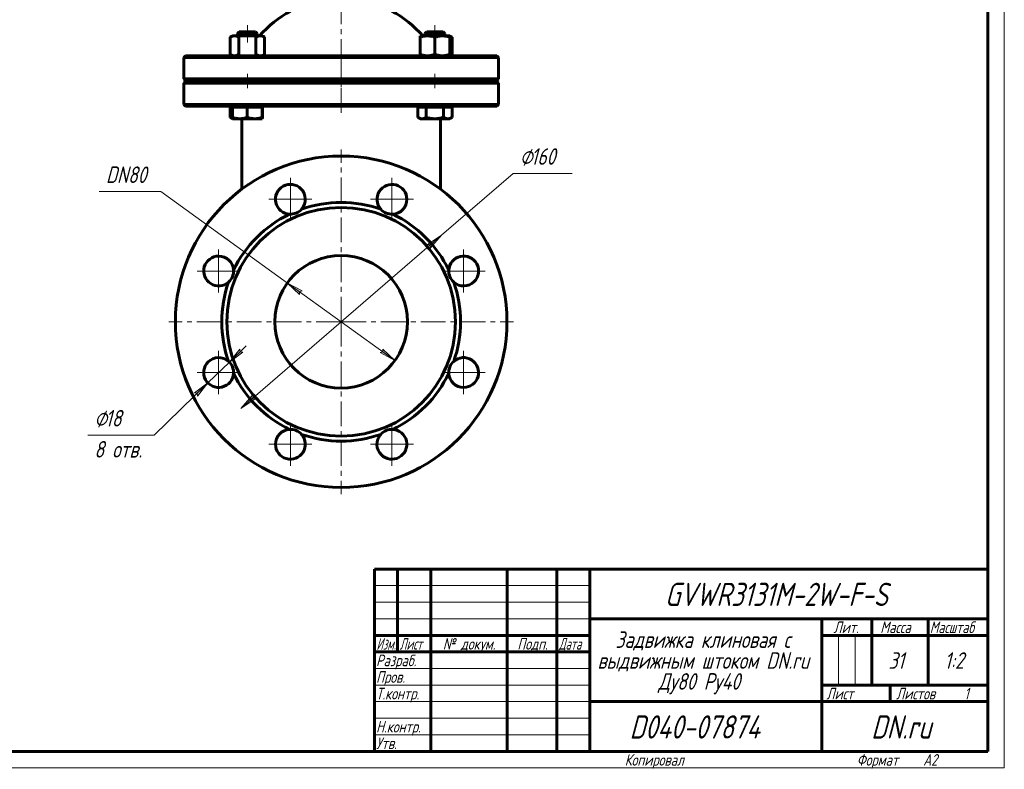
# Model space of a CAD drawing. Header units: millimetres. Extents: x 0 to 594, y 0 to 420.
# Tile 6 of 7: x 297 to 594, y 0 to 226. Entities that reach past the tile are written whole.
import ezdxf

# ---------------------------------------------------------------- set-up
doc = ezdxf.new("R2010")
doc.units = ezdxf.units.MM
for name, pattern in [('K5LT-1', [0]), ('K5LT_AXLED', [12, 7.5, -1.5, 1.5, -1.5]), ('K5LT_BASIC', [0]), ('K5LT_THIN', [0])]:
    doc.linetypes.add(name, pattern=pattern)
doc.layers.add('Системный слой', color=7, linetype='Continuous')
doc.layers.add('Системный слой (1)', color=7, linetype='Continuous', true_color=0x6c6c6c)
doc.styles.add('KDIMTEXTSTYLE', font='txt', dxfattribs={"width": 0.96, "oblique": 15, "height": 5})
doc.styles.add('KTEXTSTYLE', font='txt', dxfattribs={"width": 0.96, "height": 5})
doc.dimstyles.new('KDIMSTYLE (0.50)', dxfattribs={"dimtxt": 5, "dimasz": 1, "dimexe": 2, "dimexo": 0, "dimgap": 1, "dimtad": 1, "dimlfac": 2, "dimtxsty": 'KDIMTEXTSTYLE', "dimsah": 1, "dimcen": 0, "dimdle": 1, "dimadec": 0, "dimazin": 0, "dimtfac": 0.667, "dimtmove": 0, "dimatfit": 3, "dimfxl": 1, "dimtvp": 1, "dimtolj": 1, "dimtzin": 0, "dimarcsym": 0})

# ---------------------------------------------------------------- blocks, each defined once
blk = doc.blocks.new('U23')
at = {"layer": 'Системный слой (1)', "color": 143, "linetype": 'K5LT_BASIC', "lineweight": 60, "true_color": 0x33acca}
for start, end in [(118.0147, 139.1678), (40.8322, 61.9853)]:
    blk.add_arc((393.97, 199.59), 32.5, start, end, dxfattribs=at)
blk = doc.blocks.new('U24')
at = {"layer": 'Системный слой (1)', "color": 143, "linetype": 'K5LT_BASIC', "lineweight": 60, "true_color": 0x33acca}
for p, q in [((426.97, 220.68), (426.75, 220.75)), ((427.2, 220.57), (426.97, 220.68)), ((427.45, 220.44), (427.2, 220.57))]:
    blk.add_line(p, q, dxfattribs=at)
blk = doc.blocks.new('U25')
at = {"layer": 'Системный слой (1)', "color": 143, "linetype": 'K5LT_BASIC', "lineweight": 60, "true_color": 0x33acca}
for p, q in [((360.49, 196.25), (360.51, 196.23)), ((360.51, 196.23), (360.74, 196.11)), ((360.74, 196.11), (360.96, 196.01)), ((360.96, 196.01), (361.17, 195.94))]:
    blk.add_line(p, q, dxfattribs=at)
blk = doc.blocks.new('U26')
at = {"layer": 'Системный слой (1)', "color": 143, "linetype": 'K5LT_BASIC', "lineweight": 60, "true_color": 0x33acca}
for p, q in [((426.75, 214.94), (426.97, 215.01)), ((426.97, 215.01), (427.2, 215.12)), ((427.2, 215.12), (427.45, 215.25))]:
    blk.add_line(p, q, dxfattribs=at)
blk = doc.blocks.new('U27')
at = {"layer": 'Системный слой (1)', "color": 143, "linetype": 'K5LT_BASIC', "lineweight": 60, "true_color": 0x33acca}
for p, q in [((370.19, 195.94), (370.2, 196.11)), ((370.2, 196.11), (370.2, 196.25)), ((370.18, 195.85), (370.19, 195.94)), ((370.18, 195.84), (370.18, 195.85)), ((370.18, 195.84), (370.18, 195.84))]:
    blk.add_line(p, q, dxfattribs=at)
blk = doc.blocks.new('U28')
at = {"layer": 'Системный слой (1)', "color": 143, "linetype": 'K5LT_BASIC', "lineweight": 60, "true_color": 0x33acca}
for p, q in [((417.05, 196.25), (417.07, 196.23)), ((417.07, 196.23), (417.36, 196.09)), ((417.36, 196.09), (417.78, 195.92)), ((417.78, 195.92), (418.19, 195.85)), ((418.19, 195.85), (418.34, 195.84))]:
    blk.add_line(p, q, dxfattribs=at)
blk = doc.blocks.new('D5')
at = {"layer": 'Системный слой (1)'}
for points in [[(420.9, 156.95), (424.26, 160.72), (420.04, 157.95), (420.85, 157.78)], [(363.67, 108.47), (367.89, 111.24), (367.08, 111.41), (367.03, 112.23)]]:
    blk.add_hatch(color=7, dxfattribs=at).paths.add_polyline_path(points)
at = {"layer": 'Системный слой (1)', "color": 7, "linetype": 'K5LT_THIN', "lineweight": 18, "true_color": 0xffffff}
for p, q in [((424.26, 160.72), (445.87, 179.36)), ((363.67, 108.47), (424.26, 160.72)), ((420.04, 157.95), (424.26, 160.72)), ((424.26, 160.72), (420.9, 156.95)), ((420.85, 157.78), (420.04, 157.95)), ((420.9, 156.95), (420.85, 157.78)), ((363.67, 108.47), (367.03, 112.23)), ((367.89, 111.24), (363.67, 108.47)), ((367.03, 112.23), (367.08, 111.41)), ((367.08, 111.41), (367.89, 111.24))]:
    blk.add_line(p, q, dxfattribs=at)
blk.add_wipeout([(447.87, 180.36), (447.87, 187.74), (461.05, 187.74), (461.05, 180.36)]).dxf.layer = 'Системный слой (1)'
blk.add_line((445.87, 179.36), (463.6, 179.36), dxfattribs=at)
at = {"layer": 'Системный слой (1)', "color": 7, "char_height": 5, "attachment_point": 1, "style": 'KTEXTSTYLE'}
for s, insert in [('\\fArial|b0|c204|p34;\\H5.0;\\W1.000;\\Q15;\\fGOST Type AU|b0|i0|c204|p34;\\Q15;\\W0.960;⌀', (447.87, 186.95)), ('\\fArial|b0|c204|p34;\\H5.0;\\W1.000;\\Q15;\\fGOST Type AU|b0|i0|c204|p34;\\Q15;\\W0.960;160', (451.18, 186.95))]:
    blk.add_mtext(s, dxfattribs=dict(at, insert=insert))
blk = doc.blocks.new('KDIMARROW_01')
at = {"layer": 'Системный слой'}
blk.add_hatch(color=0, dxfattribs=at).paths.add_polyline_path([(0, 0), (-5, 0.66), (-4.5, 0), (-5, -0.66)])
at = {"layer": 'Системный слой', "color": 0, "linetype": 'K5LT_THIN', "lineweight": 18}
for p, q in [((-4.5, 0), (-5, 0.66)), ((-5, 0.66), (0, 0)), ((0, 0), (-5, -0.66)), ((-5, -0.66), (-4.5, 0))]:
    blk.add_line(p, q, dxfattribs=at)
at = {"layer": 'Системный слой (1)', "color": 0, "linetype": 'K5LT_THIN', "lineweight": 18}
blk.add_line((393.97, 134.59), (393.47, 134.59), dxfattribs=at)
blk = doc.blocks.new('D6')
at = {"layer": 'Системный слой (1)'}
for points in [[(382.18, 143.9), (377.74, 146.29), (381.41, 142.84), (381.39, 143.66)], [(410.19, 122.89), (406.52, 126.35), (406.54, 125.53), (405.75, 125.29)]]:
    blk.add_hatch(color=7, dxfattribs=at).paths.add_polyline_path(points)
at = {"layer": 'Системный слой (1)', "color": 7, "linetype": 'K5LT_THIN', "lineweight": 18, "true_color": 0xffffff}
for p, q in [((377.74, 146.29), (339.53, 173.86)), ((377.74, 146.29), (382.18, 143.9)), ((381.41, 142.84), (377.74, 146.29)), ((410.19, 122.89), (377.74, 146.29)), ((382.18, 143.9), (381.39, 143.66)), ((381.39, 143.66), (381.41, 142.84)), ((405.75, 125.29), (406.54, 125.53)), ((410.19, 122.89), (405.75, 125.29)), ((406.54, 125.53), (406.52, 126.35)), ((406.52, 126.35), (410.19, 122.89))]:
    blk.add_line(p, q, dxfattribs=at)
blk.add_wipeout([(323.01, 174.86), (323.01, 182.24), (336.95, 182.24), (336.95, 174.86)]).dxf.layer = 'Системный слой (1)'
blk.add_line((339.53, 173.86), (321.01, 173.86), dxfattribs=at)
at = {"layer": 'Системный слой (1)', "color": 7, "insert": (323.01, 181.45), "char_height": 5, "attachment_point": 1, "style": 'KTEXTSTYLE'}
blk.add_mtext('\\fArial|b0|c204|p34;\\H5.0;\\W1.000;\\Q15;\\fGOST Type AU|b0|i0|c204|p34;\\Q15;\\W0.960;DN80', dxfattribs=at)
blk = doc.blocks.new('D7')
at = {"layer": 'Системный слой (1)'}
for points in [[(360.24, 122.42), (364.29, 125.43), (363.47, 125.55), (363.37, 126.37)], [(350.65, 112.2), (353.78, 116.16), (349.73, 113.15), (350.55, 113.02)]]:
    blk.add_hatch(color=7, dxfattribs=at).paths.add_polyline_path(points)
at = {"layer": 'Системный слой (1)', "color": 7, "linetype": 'K5LT_THIN', "lineweight": 18, "true_color": 0xffffff}
for p, q in [((360.24, 122.42), (365.27, 127.29)), ((363.37, 126.37), (360.24, 122.42)), ((360.24, 122.42), (364.29, 125.43)), ((363.47, 125.55), (363.37, 126.37)), ((364.29, 125.43), (363.47, 125.55)), ((360.24, 122.42), (353.78, 116.16)), ((353.78, 116.16), (337.53, 100.41)), ((353.78, 116.16), (348.75, 111.29)), ((353.78, 116.16), (349.73, 113.15)), ((350.65, 112.2), (353.78, 116.16)), ((349.73, 113.15), (350.55, 113.02)), ((350.55, 113.02), (350.65, 112.2))]:
    blk.add_line(p, q, dxfattribs=at)
blk.add_wipeout([(319.52, 92.03), (319.52, 108.79), (334.89, 108.79), (334.89, 92.03)]).dxf.layer = 'Системный слой (1)'
blk.add_line((337.53, 100.41), (317.52, 100.41), dxfattribs=at)
at = {"layer": 'Системный слой (1)', "color": 7, "char_height": 5, "attachment_point": 1, "style": 'KTEXTSTYLE'}
for s, insert in [('\\fArial|b0|c204|p34;\\H5.0;\\W1.000;\\Q15;\\fGOST Type AU|b0|i0|c204|p34;\\Q15;\\W0.960;⌀', (319.52, 108)), ('\\fArial|b0|c204|p34;\\H5.0;\\W1.000;\\Q15;\\fGOST Type AU|b0|i0|c204|p34;\\Q15;\\W0.960;18', (322.83, 108)), ('\\fArial|b0|c204|p34;\\H5.0;\\W1.000;\\Q15;\\fGOST Type AU|b0|i0|c204|p34;\\Q15;\\W0.960;8 отв.', (319.52, 98.62))]:
    blk.add_mtext(s, dxfattribs=dict(at, insert=insert))
blk = doc.blocks.new('U32')
at = {"layer": 'Системный слой (1)', "color": 30, "linetype": 'K5LT_AXLED', "lineweight": 18, "true_color": 0xff8000}
for q in [(357.01, 125.79), (350.51, 119.29), (363.51, 119.29), (357.01, 112.79)]:
    blk.add_line((357.01, 119.29), q, dxfattribs=at)
blk = doc.blocks.new('U33')
at = {"layer": 'Системный слой (1)', "color": 30, "linetype": 'K5LT_AXLED', "lineweight": 18, "true_color": 0xff8000}
for q in [(357.01, 156.4), (350.51, 149.9), (363.51, 149.9), (357.01, 143.4)]:
    blk.add_line((357.01, 149.9), q, dxfattribs=at)
blk = doc.blocks.new('U34')
at = {"layer": 'Системный слой (1)', "color": 30, "linetype": 'K5LT_AXLED', "lineweight": 18, "true_color": 0xff8000}
for q in [(378.66, 104.14), (372.16, 97.64), (385.16, 97.64), (378.66, 91.14)]:
    blk.add_line((378.66, 97.64), q, dxfattribs=at)
blk = doc.blocks.new('U35')
at = {"layer": 'Системный слой (1)', "color": 30, "linetype": 'K5LT_AXLED', "lineweight": 18, "true_color": 0xff8000}
for q in [(378.66, 178.05), (372.16, 171.55), (385.16, 171.55), (378.66, 165.05)]:
    blk.add_line((378.66, 171.55), q, dxfattribs=at)
blk = doc.blocks.new('U36')
at = {"layer": 'Системный слой (1)', "color": 30, "linetype": 'K5LT_AXLED', "lineweight": 18, "true_color": 0xff8000}
for q in [(393.97, 186.59), (341.97, 134.59), (445.97, 134.59), (393.97, 82.59)]:
    blk.add_line((393.97, 134.59), q, dxfattribs=at)
blk = doc.blocks.new('U37')
at = {"layer": 'Системный слой (1)', "color": 30, "linetype": 'K5LT_AXLED', "lineweight": 18, "true_color": 0xff8000}
for q in [(409.27, 104.14), (402.77, 97.64), (415.77, 97.64), (409.27, 91.14)]:
    blk.add_line((409.27, 97.64), q, dxfattribs=at)
blk = doc.blocks.new('U38')
at = {"layer": 'Системный слой (1)', "color": 30, "linetype": 'K5LT_AXLED', "lineweight": 18, "true_color": 0xff8000}
for q in [(409.27, 178.05), (402.77, 171.55), (415.77, 171.55), (409.27, 165.05)]:
    blk.add_line((409.27, 171.55), q, dxfattribs=at)
blk = doc.blocks.new('U39')
at = {"layer": 'Системный слой (1)', "color": 30, "linetype": 'K5LT_AXLED', "lineweight": 18, "true_color": 0xff8000}
for q in [(430.92, 125.79), (424.42, 119.29), (437.42, 119.29), (430.92, 112.79)]:
    blk.add_line((430.92, 119.29), q, dxfattribs=at)
blk = doc.blocks.new('U40')
at = {"layer": 'Системный слой (1)', "color": 30, "linetype": 'K5LT_AXLED', "lineweight": 18, "true_color": 0xff8000}
for q in [(430.92, 156.4), (424.42, 149.9), (437.42, 149.9), (430.92, 143.4)]:
    blk.add_line((430.92, 149.9), q, dxfattribs=at)
blk = doc.blocks.new('U41')
at = {"color": 7, "linetype": 'K5LT_THIN', "lineweight": 18, "true_color": 0xffffff}
for p, q in [((594, 420), (594, 0)), ((404, 55), (469, 55)), ((404, 50), (469, 50)), ((404, 45), (469, 45)), ((543.96, 25), (543.96, 40)), ((548.98, 25), (548.98, 40)), ((404, 30), (469, 30)), ((404, 25), (469, 25)), ((404, 20), (469, 20)), ((404, 15), (469, 15)), ((404, 10), (469, 10)), ((594, 0), (0, 0))]:
    blk.add_line(p, q, dxfattribs=at)
at = {"color": 143, "linetype": 'K5LT_BASIC', "lineweight": 60, "true_color": 0x33acca}
for p, q in [((589, 415), (589, 5)), ((404, 60), (589, 60)), ((404, 5), (404, 60)), ((411, 35), (411, 60)), ((421, 5), (421, 60)), ((444, 5), (444, 60)), ((459, 5), (459, 60)), ((469, 5), (469, 60)), ((469, 45), (589, 45)), ((539, 5), (539, 45)), ((554, 25), (554, 45)), ((571, 25), (571, 45)), ((404, 40), (469, 40)), ((539, 40), (554, 40)), ((554, 40), (589, 40)), ((404, 35), (469, 35)), ((539, 25), (589, 25)), ((559.57, 20), (559.57, 25)), ((469, 20), (539, 20)), ((539, 20), (589, 20)), ((589, 5), (20, 5))]:
    blk.add_line(p, q, dxfattribs=at)
at = {"color": 7, "attachment_point": 1, "style": 'KTEXTSTYLE'}
for s, insert, char_height in [('\\fArial|b0|c204|p34;\\H5.0;\\W1.000;\\Q15;\\fGOST Type AU|b0|i0|c204|p34;\\Q15;\\W0.960;\\H7.00;GVWR3131M-2W-F-S', (491.61, 55.86), 7), ('\\fArial|b0|c204|p34;\\H5.0;\\W1.000;\\Q15;\\fGOST Type AU|b0|i0|c204|p34;\\Q15;\\W0.926;\\H3.50;Масштаб', (571.52, 44.18), 3.5), ('\\fArial|b0|c204|p34;\\H5.0;\\W1.000;\\Q15;\\fGOST Type AU|b0|i0|c204|p34;\\Q15;\\W0.960;\\H3.50;Лит.', (542.47, 44.18), 3.5), ('\\fArial|b0|c204|p34;\\H5.0;\\W1.000;\\Q15;\\fGOST Type AU|b0|i0|c204|p34;\\Q15;\\W0.960;\\H3.50;Масса', (556.58, 44.18), 3.5), ('\\fArial|b0|c204|p34;\\H5.0;\\W1.000;\\Q15;\\fGOST Type AU|b0|i0|c204|p34;\\Q15;\\W0.786;\\H3.50;Изм.', (404.62, 39.18), 3.5), ('\\fArial|b0|c204|p34;\\H5.0;\\W1.000;\\Q15;\\fGOST Type AU|b0|i0|c204|p34;\\Q15;\\W0.800;\\H3.50;Лист', (411.61, 39.18), 3.5), ('\\fArial|b0|c204|p34;\\H5.0;\\W1.000;\\Q15;\\fGOST Type AU|b0|i0|c204|p34;\\Q15;\\W0.960;\\H3.50;№ докум.', (424.63, 39.18), 3.5), ('\\fArial|b0|c204|p34;\\H5.0;\\W1.000;\\Q15;\\fGOST Type AU|b0|i0|c204|p34;\\Q15;\\W0.960;\\H3.50;Подп.', (447.1, 39.18), 3.5), ('\\fArial|b0|c204|p34;\\H5.0;\\W1.000;\\Q15;\\fGOST Type AU|b0|i0|c204|p34;\\Q15;\\W0.800;\\H3.50;Дата', (459.61, 39.18), 3.5), ('\\fArial|b0|c204|p34;\\H5.0;\\W1.000;\\Q15;\\fGOST Type AU|b0|i0|c204|p34;\\Q15;\\W0.960;Задвижка клиновая с', (476.7, 41.21), 5), ('\\fArial|b0|c204|p34;\\H5.0;\\W1.000;\\Q15;\\fGOST Type AU|b0|i0|c204|p34;\\Q15;\\W0.960;\\H3.50;Разраб.', (404.5, 34.18), 3.5), ('\\fArial|b0|c204|p34;\\H5.0;\\W1.000;\\Q15;\\fGOST Type AU|b0|i0|c204|p34;\\Q15;\\W0.960;выдвижным штоком DN.ru', (471.27, 34.9), 5), ('\\fArial|b0|c204|p34;\\H5.0;\\W1.000;\\Q15;\\fGOST Type AU|b0|i0|c204|p34;\\Q15;\\W0.960;31', (559.08, 34.9), 5), ('\\fArial|b0|c204|p34;\\H5.0;\\W1.000;\\Q15;\\fGOST Type AU|b0|i0|c204|p34;\\Q15;\\W0.960;{\\c16737820;1:2}', (575.92, 34.9), 5), ('\\fArial|b0|c204|p34;\\H5.0;\\W1.000;\\Q15;\\fGOST Type AU|b0|i0|c204|p34;\\Q15;\\W0.960;\\H3.50;Пров.', (404.5, 29.18), 3.5), ('\\fArial|b0|c204|p34;\\H5.0;\\W1.000;\\Q15;\\fGOST Type AU|b0|i0|c204|p34;\\Q15;\\W0.960;Ду80 Ру40', (489.6, 28.59), 5), ('\\fArial|b0|c204|p34;\\H5.0;\\W1.000;\\Q15;\\fGOST Type AU|b0|i0|c204|p34;\\Q15;\\W0.960;\\H3.50;Т.контр.', (404.5, 24.18), 3.5), ('\\fArial|b0|c204|p34;\\H5.0;\\W1.000;\\Q15;\\fGOST Type AU|b0|i0|c204|p34;\\Q15;\\W0.960;\\H3.50;Лист', (540.32, 24.18), 3.5), ('\\fArial|b0|c204|p34;\\H5.0;\\W1.000;\\Q15;\\fGOST Type AU|b0|i0|c204|p34;\\Q15;\\W0.960;\\H3.50;Листов', (561.36, 24.18), 3.5), ('\\fArial|b0|c204|p34;\\H5.0;\\W1.000;\\Q15;\\fGOST Type AU|b0|i0|c204|p34;\\Q15;\\W0.960;\\H3.50;1', (581.91, 24.18), 3.5), ('\\fArial|b0|c204|p34;\\H5.0;\\W1.000;\\Q15;\\fGOST Type AU|b0|i0|c204|p34;\\Q15;\\W0.960;\\H7.00;D040-07874', (480.96, 15.86), 7), ('\\fArial|b0|c204|p34;\\H5.0;\\W1.000;\\Q15;\\fGOST Type AU|b0|i0|c204|p34;\\Q15;\\W0.960;\\H7.00;DN.ru', (553.84, 15.86), 7), ('\\fArial|b0|c204|p34;\\H5.0;\\W1.000;\\Q15;\\fGOST Type AU|b0|i0|c204|p34;\\Q15;\\W0.960;\\H3.50;Н.контр.', (404.5, 14.18), 3.5), ('\\fArial|b0|c204|p34;\\H5.0;\\W1.000;\\Q15;\\fGOST Type AU|b0|i0|c204|p34;\\Q15;\\W0.960;\\H3.50;Утв.', (404.5, 9.18), 3.5), ('\\fArial|b0|c204|p34;\\H5.0;\\W1.000;\\Q15;\\fGOST Type AU|b0|i0|c204|p34;\\Q15;\\W0.960;\\H3.50;Копировал', (479.5, 4.18), 3.5), ('\\fArial|b0|c204|p34;\\H5.0;\\W1.000;\\Q15;\\fGOST Type AU|b0|i0|c204|p34;\\Q15;\\W0.960;\\H3.50;Формат', (549.5, 4.18), 3.5), ('\\fArial|b0|c204|p34;\\H5.0;\\W1.000;\\Q15;\\fGOST Type AU|b0|i0|c204|p34;\\Q15;\\W0.960;\\H3.50;A2', (569.5, 4.18), 3.5)]:
    blk.add_mtext(s, dxfattribs=dict(at, insert=insert, char_height=char_height))

msp = doc.modelspace()

# ---------------------------------------------------------------- linework, layer by layer
at = {"layer": 'Системный слой (1)', "color": 30, "linetype": 'K5LT_AXLED', "lineweight": 18, "true_color": 0xff8000}
for p, q in [((393.9654, 212.3447), (393.9654, 376.0947)), ((365.6811, 224.0947), (365.6811, 218.8447)), ((422.2496, 224.0947), (422.2496, 218.8447)), ((393.9654, 205.3447), (393.9654, 219.2935)), ((365.6811, 209.3447), (365.6811, 205.0947)), ((393.9654, 197.5947), (393.9654, 209.0947)), ((422.2496, 209.3447), (422.2496, 205.0947))]:
    msp.add_line(p, q, dxfattribs=at)
at = {"layer": 'Системный слой (1)', "color": 143, "linetype": 'K5LT_BASIC', "lineweight": 60, "true_color": 0x33acca}
for p, q in [((361.1811, 220.8447), (360.4849, 220.4427)), ((360.4849, 220.4427), (360.4849, 215.2466)), ((361.1811, 220.8447), (361.784, 220.8447)), ((361.784, 220.8447), (365.6811, 220.8447)), ((363.2179, 222.0947), (362.6811, 221.5578)), ((362.6811, 220.8447), (362.6811, 221.5578)), ((362.6811, 221.5578), (365.6599, 221.5578)), ((363.083, 220.4427), (363.083, 215.2466)), ((368.1443, 222.0947), (363.2179, 222.0947)), ((365.6599, 221.5578), (368.6811, 221.5578)), ((365.6811, 220.8447), (369.5782, 220.8447)), ((368.1443, 222.0947), (368.6811, 221.5578)), ((368.2792, 220.4427), (368.2792, 215.2466)), ((368.6811, 220.8447), (368.6811, 221.5578)), ((369.5782, 220.8447), (370.1811, 220.8447)), ((370.1811, 220.8447), (370.8772, 220.4427)), ((370.8772, 220.4427), (370.8772, 215.2466)), ((417.7496, 220.4427), (417.7496, 220.8447)), ((417.7496, 220.8447), (419.9996, 220.8447)), ((417.7496, 220.4427), (417.7496, 215.2466)), ((419.7864, 222.0947), (419.2496, 221.5578)), ((419.2496, 221.5578), (425.2496, 221.5578)), ((419.2496, 220.8447), (419.2496, 221.5578)), ((424.7129, 222.0947), (419.7864, 222.0947)), ((419.9996, 220.8447), (424.4996, 220.8447)), ((422.2496, 220.4427), (422.2496, 215.2466)), ((424.4996, 220.8447), (426.7496, 220.8447)), ((424.7129, 222.0947), (425.2496, 221.5578)), ((425.2496, 221.5578), (425.2496, 221.5578)), ((425.2496, 220.8447), (425.2496, 221.5578)), ((426.7496, 220.8447), (426.7496, 220.4427)), ((426.7496, 220.8447), (427.4458, 220.4427)), ((426.7496, 220.4427), (426.7496, 215.2466)), ((427.4458, 220.4427), (427.4458, 215.2466)), ((346.9654, 214.8447), (346.4654, 214.3447)), ((346.4654, 207.8447), (346.4654, 214.3447)), ((346.4654, 214.3447), (441.4654, 214.3447)), ((440.9654, 214.8447), (346.9654, 214.8447)), ((361.1811, 214.8447), (360.4849, 215.2466)), ((370.1811, 214.8447), (370.8772, 215.2466)), ((417.7496, 214.8447), (417.7496, 215.2466)), ((426.7496, 214.8447), (427.4458, 215.2466)), ((426.7496, 215.2466), (426.7496, 214.8447)), ((440.9654, 214.8447), (441.4654, 214.3447)), ((441.4654, 207.8447), (441.4654, 214.3447)), ((346.9654, 207.3447), (346.4654, 207.8447)), ((441.4654, 207.8447), (346.4654, 207.8447)), ((346.9654, 207.0947), (346.4654, 206.5947)), ((346.4654, 206.5947), (441.4654, 206.5947)), ((346.4654, 200.0947), (346.4654, 206.5947)), ((346.9654, 207.3447), (440.9654, 207.3447)), ((440.9654, 207.0947), (346.9654, 207.0947)), ((362.6811, 207.0947), (362.6811, 207.3447)), ((368.6811, 207.0947), (368.6811, 207.3447)), ((419.2496, 207.0947), (419.2496, 207.3447)), ((425.2496, 207.0947), (425.2496, 207.3447)), ((440.9654, 207.3447), (441.4654, 207.8447)), ((440.9654, 207.0947), (441.4654, 206.5947)), ((441.4654, 200.0947), (441.4654, 206.5947)), ((441.4654, 200.0947), (346.4654, 200.0947)), ((346.9654, 199.5947), (346.4654, 200.0947)), ((346.9654, 199.5947), (440.9654, 199.5947)), ((360.4851, 199.2946), (361.1628, 199.2946)), ((360.4851, 199.2946), (360.4851, 196.2465)), ((361.1628, 199.2946), (363.4036, 199.2946)), ((361.1628, 199.2946), (361.1628, 196.2465)), ((361.1811, 199.2946), (361.1811, 199.5947)), ((363.4036, 199.2946), (365.6443, 199.2946)), ((365.6443, 199.2946), (367.9035, 199.2946)), ((365.6443, 199.2946), (365.6443, 196.2465)), ((367.9035, 199.2946), (370.1626, 199.2946)), ((370.1626, 199.2946), (370.1626, 196.2465)), ((370.1626, 199.2946), (370.181, 199.2946)), ((370.181, 199.2946), (370.1993, 199.2946)), ((370.1811, 199.2946), (370.1811, 199.5947)), ((370.1993, 199.2946), (370.1993, 196.2465)), ((417.0536, 199.2946), (418.3367, 199.2946)), ((417.0536, 199.2946), (417.0536, 196.2465)), ((417.7496, 199.2946), (417.7496, 199.5947)), ((418.3367, 199.2946), (419.6198, 199.2946)), ((419.6198, 199.2946), (419.6198, 196.2465)), ((419.6198, 199.2946), (422.2178, 199.2946)), ((422.2178, 199.2946), (424.8158, 199.2946)), ((424.8158, 199.2946), (424.8158, 196.2465)), ((424.8158, 199.2946), (426.1307, 199.2946)), ((426.1307, 199.2946), (427.4457, 199.2946)), ((426.7496, 199.2946), (426.7496, 199.5947)), ((427.4457, 199.2946), (427.4457, 196.2465)), ((440.9654, 199.5947), (441.4654, 200.0947)), ((361.181, 195.8447), (360.5053, 196.2348)), ((417.7496, 195.8446), (417.0738, 196.2348)), ((426.7496, 195.8446), (427.4254, 196.2348)), ((427.4457, 196.2465), (427.425, 196.2346)), ((363.4036, 195.8446), (361.1811, 195.8446)), ((367.9035, 195.8446), (363.4036, 195.8446)), ((363.9654, 185.9786), (363.9654, 195.8446)), ((370.181, 195.8446), (367.9035, 195.8446)), ((370.1811, 195.8446), (370.181, 195.8446)), ((418.3367, 195.8446), (417.7496, 195.8446)), ((422.2178, 195.8446), (418.3367, 195.8446)), ((426.1307, 195.8446), (422.2178, 195.8446)), ((423.9654, 195.8446), (423.9654, 185.9786)), ((426.7496, 195.8446), (426.1307, 195.8446)), ((363.9654, 174.5947), (363.9654, 185.9786)), ((423.9654, 185.9786), (423.9654, 174.5947))]:
    msp.add_line(p, q, dxfattribs=at)
for radius in [50, 34.5, 20]:
    msp.add_circle((393.9654, 134.5947), radius, dxfattribs=at)
for centre, radius, start, end in [((378.658, 171.5498), 4.5, 45, 266.7495), ((409.2727, 171.5498), 4.5, 0, 221.7495), ((378.658, 171.5498), 4.5, 318.2505, 45), ((393.9654, 134.5947), 36, 90, 109.386927), ((393.9654, 134.5947), 36, 70.613073, 90), ((409.2727, 171.5498), 4.5, 273.2505, 0), ((393.9654, 134.5947), 36, 115.613073, 154.386927), ((378.658, 171.5498), 4.5, 266.7495, 318.2505), ((409.2727, 171.5498), 4.5, 221.7495, 273.2505), ((393.9654, 134.5947), 36, 25.613073, 64.386927), ((357.0102, 149.902), 4.5, 90, 311.7495), ((357.0102, 149.902), 4.5, 3.2505, 90), ((430.9205, 149.902), 4.5, 315, 176.7495), ((357.0102, 149.902), 4.5, 311.7495, 3.2505), ((430.9205, 149.902), 4.5, 176.7495, 228.2505), ((393.9654, 134.5947), 36, 160.613073, 199.386927), ((430.9205, 149.902), 4.5, 228.2505, 315), ((393.9654, 134.5947), 36, 340.613073, 19.386927), ((357.0102, 119.2873), 4.5, 135, 356.7495), ((357.0102, 119.2873), 4.5, 48.2505, 135), ((357.0102, 119.2873), 4.5, 356.7495, 48.2505), ((430.9205, 119.2873), 4.5, 131.7495, 183.2505), ((430.9205, 119.2873), 4.5, 270, 131.7495), ((393.9654, 134.5947), 36, 205.613073, 244.386927), ((393.9654, 134.5947), 36, 295.613073, 334.386927), ((430.9205, 119.2873), 4.5, 183.2505, 270), ((378.658, 97.6395), 4.5, 93.2505, 180), ((378.658, 97.6395), 4.5, 41.7495, 93.2505), ((409.2727, 97.6395), 4.5, 86.7495, 138.2505), ((409.2727, 97.6395), 4.5, 225, 86.7495), ((378.658, 97.6395), 4.5, 180, 41.7495), ((393.9654, 134.5947), 36, 250.613073, 289.386927), ((409.2727, 97.6395), 4.5, 138.2505, 225)]:
    msp.add_arc(centre, radius, start, end, dxfattribs=at)
for points, knots in [([(361.784, 220.8447), (361.7274, 220.8447), (361.6163, 220.8399), (361.4505, 220.8185), (361.2903, 220.7848), (361.1335, 220.7401), (360.9512, 220.6752), (360.7365, 220.5808), (360.5705, 220.4922), (360.4849, 220.4427)], [0, 0, 0, 0, 1.41385813, 2.7452481, 4.00367356, 5.20677346, 6.3892885, 8.16295536, 10, 10, 10, 10]), ([(363.083, 220.4427), (362.9714, 220.5072), (362.7815, 220.6058), (362.527, 220.7104), (362.3118, 220.7775), (362.1121, 220.8203), (361.9383, 220.8408), (361.8298, 220.8447), (361.784, 220.8447)], [0, 0, 0, 0, 2.09027351, 3.69653545, 5.22199797, 6.65059964, 8.0107907, 9, 9, 9, 9]), ([(369.5782, 220.8447), (369.5216, 220.8447), (369.4105, 220.8399), (369.2448, 220.8185), (369.0845, 220.7848), (368.9277, 220.7401), (368.7454, 220.6752), (368.5308, 220.5808), (368.3648, 220.4922), (368.2792, 220.4427)], [0, 0, 0, 0, 1.41385813, 2.7452481, 4.00367356, 5.20677346, 6.3892885, 8.16295536, 10, 10, 10, 10]), ([(370.8772, 220.4427), (370.7656, 220.5072), (370.5758, 220.6058), (370.3212, 220.7104), (370.1061, 220.7775), (369.9063, 220.8203), (369.7326, 220.8408), (369.6241, 220.8447), (369.5782, 220.8447)], [0, 0, 0, 0, 2.09027351, 3.69653545, 5.22199797, 6.65059964, 8.0107907, 9, 9, 9, 9]), ([(419.9996, 220.8447), (419.9016, 220.8447), (419.7091, 220.8399), (419.4221, 220.8185), (419.1446, 220.7848), (418.8729, 220.7401), (418.5572, 220.6752), (418.1854, 220.5808), (417.8979, 220.4922), (417.7496, 220.4427)], [0, 0, 0, 0, 1.41385813, 2.7452481, 4.00367356, 5.20677346, 6.3892885, 8.16295536, 10, 10, 10, 10]), ([(422.2496, 220.4427), (422.0563, 220.5072), (421.7275, 220.6058), (421.2866, 220.7104), (420.9139, 220.7775), (420.568, 220.8203), (420.267, 220.8408), (420.0791, 220.8447), (419.9996, 220.8447)], [0, 0, 0, 0, 2.09027351, 3.69653545, 5.22199797, 6.65059964, 8.0107907, 9, 9, 9, 9]), ([(424.4996, 220.8447), (424.4016, 220.8447), (424.2091, 220.8399), (423.9221, 220.8185), (423.6446, 220.7848), (423.3729, 220.7401), (423.0572, 220.6752), (422.6854, 220.5808), (422.3979, 220.4922), (422.2496, 220.4427)], [0, 0, 0, 0, 1.41385813, 2.7452481, 4.00367356, 5.20677346, 6.3892885, 8.16295536, 10, 10, 10, 10]), ([(426.7496, 220.4427), (426.5563, 220.5072), (426.2275, 220.6058), (425.7866, 220.7104), (425.4139, 220.7775), (425.068, 220.8203), (424.767, 220.8408), (424.5791, 220.8447), (424.4996, 220.8447)], [0, 0, 0, 0, 2.09027351, 3.69653545, 5.22199797, 6.65059964, 8.0107907, 9, 9, 9, 9]), ([(360.4849, 215.2466), (360.5965, 215.1822), (360.7864, 215.0835), (361.041, 214.9789), (361.2561, 214.9118), (361.4558, 214.8691), (361.6296, 214.8485), (361.7381, 214.8447), (361.784, 214.8447)], [0, 0, 0, 0, 2.09027351, 3.69653545, 5.22199797, 6.65059964, 8.0107907, 9, 9, 9, 9]), ([(361.784, 214.8447), (361.8406, 214.8447), (361.9517, 214.8495), (362.1174, 214.8709), (362.2776, 214.9045), (362.4345, 214.9492), (362.6167, 215.0141), (362.8314, 215.1085), (362.9974, 215.1972), (363.083, 215.2466)], [0, 0, 0, 0, 1.41385813, 2.7452481, 4.00367356, 5.20677346, 6.3892885, 8.16295536, 10, 10, 10, 10]), ([(368.2792, 215.2466), (368.3908, 215.1822), (368.5806, 215.0835), (368.8352, 214.9789), (369.0503, 214.9118), (369.2501, 214.8691), (369.4238, 214.8485), (369.5323, 214.8447), (369.5782, 214.8447)], [0, 0, 0, 0, 2.09027351, 3.69653545, 5.22199797, 6.65059964, 8.0107907, 9, 9, 9, 9]), ([(369.5782, 214.8447), (369.6348, 214.8447), (369.7459, 214.8495), (369.9116, 214.8709), (370.0719, 214.9045), (370.2287, 214.9492), (370.411, 215.0141), (370.6256, 215.1085), (370.7916, 215.1972), (370.8772, 215.2466)], [0, 0, 0, 0, 1.41385813, 2.7452481, 4.00367356, 5.20677346, 6.3892885, 8.16295536, 10, 10, 10, 10]), ([(417.7496, 215.2466), (417.9429, 215.1822), (418.2718, 215.0835), (418.7127, 214.9789), (419.0853, 214.9118), (419.4313, 214.8691), (419.7323, 214.8485), (419.9202, 214.8447), (419.9996, 214.8447)], [0, 0, 0, 0, 2.09027351, 3.69653545, 5.22199797, 6.65059964, 8.0107907, 9, 9, 9, 9]), ([(419.9996, 214.8447), (420.0976, 214.8447), (420.2901, 214.8495), (420.5772, 214.8709), (420.8547, 214.9045), (421.1263, 214.9492), (421.442, 215.0141), (421.8138, 215.1085), (422.1014, 215.1972), (422.2496, 215.2466)], [0, 0, 0, 0, 1.41385813, 2.7452481, 4.00367356, 5.20677346, 6.3892885, 8.16295536, 10, 10, 10, 10]), ([(422.2496, 215.2466), (422.4429, 215.1822), (422.7718, 215.0835), (423.2127, 214.9789), (423.5853, 214.9118), (423.9313, 214.8691), (424.2323, 214.8485), (424.4202, 214.8447), (424.4996, 214.8447)], [0, 0, 0, 0, 2.09027351, 3.69653545, 5.22199797, 6.65059964, 8.0107907, 9, 9, 9, 9]), ([(424.4996, 214.8447), (424.5976, 214.8447), (424.7901, 214.8495), (425.0772, 214.8709), (425.3547, 214.9045), (425.6263, 214.9492), (425.942, 215.0141), (426.3138, 215.1085), (426.6014, 215.1972), (426.7496, 215.2466)], [0, 0, 0, 0, 1.41385813, 2.7452481, 4.00367356, 5.20677346, 6.3892885, 8.16295536, 10, 10, 10, 10]), ([(361.181, 195.8447), (361.1802, 195.8451), (361.1787, 195.8505), (361.1764, 195.8721), (361.1742, 195.9052), (361.172, 195.9493), (361.1694, 196.0136), (361.1664, 196.1079), (361.164, 196.1968), (361.1628, 196.2465)], [0, 0, 0, 0, 1.39499864, 2.69593029, 3.94119445, 5.142079, 6.32940514, 8.12583794, 10, 10, 10, 10]), ([(361.1628, 196.2465), (361.3553, 196.1821), (361.6828, 196.0835), (362.1219, 195.9789), (362.493, 195.9118), (362.8376, 195.869), (363.1373, 195.8485), (363.3244, 195.8446), (363.4036, 195.8446)], [0, 0, 0, 0, 2.09027351, 3.69653545, 5.22199797, 6.65059964, 8.0107907, 9, 9, 9, 9]), ([(363.4036, 195.8446), (363.5012, 195.8446), (363.6929, 195.8494), (363.9787, 195.8708), (364.2551, 195.9044), (364.5257, 195.9492), (364.8401, 196.0141), (365.2103, 196.1085), (365.4967, 196.1971), (365.6443, 196.2465)], [0, 0, 0, 0, 1.41385813, 2.7452481, 4.00367356, 5.20677346, 6.3892885, 8.16295536, 10, 10, 10, 10]), ([(365.6443, 196.2465), (365.8384, 196.1821), (366.1686, 196.0835), (366.6113, 195.9789), (366.9855, 195.9118), (367.3328, 195.869), (367.635, 195.8485), (367.8237, 195.8446), (367.9035, 195.8446)], [0, 0, 0, 0, 2.09027351, 3.69653545, 5.22199797, 6.65059964, 8.0107907, 9, 9, 9, 9]), ([(367.9035, 195.8446), (368.0019, 195.8446), (368.1952, 195.8494), (368.4833, 195.8708), (368.762, 195.9044), (369.0348, 195.9492), (369.3517, 196.0141), (369.725, 196.1085), (370.0137, 196.1971), (370.1626, 196.2465)], [0, 0, 0, 0, 1.41385813, 2.7452481, 4.00367356, 5.20677346, 6.3892885, 8.16295536, 10, 10, 10, 10]), ([(370.1626, 196.2465), (370.1642, 196.1821), (370.1669, 196.0835), (370.1705, 195.9789), (370.1735, 195.9118), (370.1763, 195.869), (370.1788, 195.8485), (370.1803, 195.8446), (370.181, 195.8446)], [0, 0, 0, 0, 2.09027351, 3.69653545, 5.22199797, 6.65059964, 8.0107907, 9, 9, 9, 9]), ([(418.3367, 195.8446), (418.3926, 195.8446), (418.5024, 195.8494), (418.666, 195.8708), (418.8243, 195.9044), (418.9792, 195.9492), (419.1593, 196.0141), (419.3713, 196.1085), (419.5352, 196.1971), (419.6198, 196.2465)], [0, 0, 0, 0, 1.41385813, 2.7452481, 4.00367356, 5.20677346, 6.3892885, 8.16295536, 10, 10, 10, 10]), ([(419.6198, 196.2465), (419.843, 196.1821), (420.2227, 196.0835), (420.7318, 195.9789), (421.1621, 195.9118), (421.5615, 195.869), (421.9091, 195.8485), (422.1261, 195.8446), (422.2178, 195.8446)], [0, 0, 0, 0, 2.09027351, 3.69653545, 5.22199797, 6.65059964, 8.0107907, 9, 9, 9, 9]), ([(422.2178, 195.8446), (422.331, 195.8446), (422.5532, 195.8494), (422.8847, 195.8708), (423.2051, 195.9044), (423.5188, 195.9492), (423.8833, 196.0141), (424.3126, 196.1085), (424.6446, 196.1971), (424.8158, 196.2465)], [0, 0, 0, 0, 1.41385813, 2.7452481, 4.00367356, 5.20677346, 6.3892885, 8.16295536, 10, 10, 10, 10]), ([(424.8158, 196.2465), (424.9288, 196.1821), (425.121, 196.0835), (425.3786, 195.9789), (425.5964, 195.9118), (425.7986, 195.869), (425.9745, 195.8485), (426.0843, 195.8446), (426.1307, 195.8446)], [0, 0, 0, 0, 2.09027351, 3.69653545, 5.22199797, 6.65059964, 8.0107907, 9, 9, 9, 9]), ([(426.1307, 195.8446), (426.188, 195.8446), (426.3005, 195.8494), (426.4682, 195.8708), (426.6304, 195.9044), (426.7892, 195.9492), (426.9737, 196.0141), (427.191, 196.1085), (427.359, 196.1971), (427.4457, 196.2465)], [0, 0, 0, 0, 1.41385813, 2.7452481, 4.00367356, 5.20677346, 6.3892885, 8.16295536, 10, 10, 10, 10])]:
    msp.add_open_spline(points, degree=3, knots=knots, dxfattribs=at)
at = {"layer": 'Системный слой (1)', "color": 7, "linetype": 'K5LT-1'}
for points, knots in [([(365.6811, 220.8447), (365.6395, 220.8447), (365.5568, 220.844), (365.4341, 220.8411), (365.3119, 220.8363), (365.1485, 220.8273), (364.9437, 220.8113), (364.7072, 220.7856), (364.4791, 220.7545), (364.296, 220.7249), (364.1476, 220.6982), (364.0355, 220.6766), (363.9224, 220.6535), (363.7883, 220.6245), (363.6323, 220.5886), (363.4532, 220.5442), (363.2704, 220.4958), (363.1459, 220.4609), (363.083, 220.4427)], [0.527138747, 0.527138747, 0.527138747, 0.527138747, 0.553145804, 0.579152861, 0.605159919, 0.631166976, 0.68318109, 0.735195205, 0.780519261, 0.825843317, 0.848505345, 0.871167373, 0.893829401, 0.916491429, 0.950937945, 0.985384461, 1.019830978, 1.054277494, 1.054277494, 1.054277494, 1.054277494]), ([(368.2792, 220.4427), (368.2394, 220.4542), (368.1593, 220.4769), (368.0388, 220.5099), (367.9209, 220.5409), (367.7661, 220.5798), (367.5758, 220.6246), (367.3879, 220.6646), (367.2374, 220.6939), (367.1229, 220.7148), (367.0093, 220.7341), (366.7837, 220.7695), (366.5339, 220.8006), (366.2585, 220.8241), (366.0024, 220.8399), (365.8101, 220.8446), (365.6811, 220.8447)], [0, 0, 0, 0, 0.022229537, 0.044459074, 0.066688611, 0.088918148, 0.133377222, 0.177836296, 0.201132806, 0.224429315, 0.247725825, 0.271022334, 0.364208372, 0.404940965, 0.445673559, 0.527138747, 0.527138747, 0.527138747, 0.527138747]), ([(363.083, 215.2466), (363.1227, 215.2351), (363.2029, 215.2124), (363.3233, 215.1795), (363.4413, 215.1485), (363.5961, 215.1095), (363.7864, 215.0647), (363.9743, 215.0248), (364.1248, 214.9954), (364.2393, 214.9745), (364.3528, 214.9552), (364.5785, 214.9198), (364.8283, 214.8887), (365.1037, 214.8652), (365.3598, 214.8495), (365.552, 214.8447), (365.6811, 214.8447)], [0, 0, 0, 0, 0.022229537, 0.044459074, 0.066688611, 0.088918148, 0.133377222, 0.177836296, 0.201132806, 0.224429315, 0.247725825, 0.271022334, 0.364208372, 0.404940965, 0.445673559, 0.527138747, 0.527138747, 0.527138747, 0.527138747]), ([(365.6811, 214.8447), (365.7227, 214.8447), (365.8053, 214.8453), (365.9281, 214.8483), (366.0503, 214.8531), (366.2136, 214.8621), (366.4185, 214.8781), (366.6549, 214.9037), (366.883, 214.9348), (367.0661, 214.9644), (367.2146, 214.9912), (367.3267, 215.0127), (367.4397, 215.0358), (367.5739, 215.0648), (367.7298, 215.1007), (367.909, 215.1451), (368.0918, 215.1935), (368.2163, 215.2284), (368.2792, 215.2466)], [0.527138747, 0.527138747, 0.527138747, 0.527138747, 0.553145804, 0.579152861, 0.605159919, 0.631166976, 0.68318109, 0.735195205, 0.780519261, 0.825843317, 0.848505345, 0.871167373, 0.893829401, 0.916491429, 0.950937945, 0.985384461, 1.019830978, 1.054277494, 1.054277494, 1.054277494, 1.054277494])]:
    msp.add_open_spline(points, degree=3, knots=knots, dxfattribs=at)

# ---------------------------------------------------------------- block references
at = {"layer": 'Системный слой (1)'}
for name in ['U23', 'U24', 'U26', 'U25', 'U27', 'U28']:
    msp.add_blockref(name, (0, 0), dxfattribs=at)

# ---------------------------------------------------------------- next in the draw order: dimensions: what is measured, and where the dimension line sits
at = {"layer": 'Системный слой (1)', "color": 7}
dim = msp.add_diameter_dim_2p(p1=(333.3832, 82.3472), p2=(454.5475, 186.8422), dimstyle='KDIMSTYLE (0.50)', override={"dimtih": 1, "dimtoh": 1, "dimpost": '\\fGOST Type AU|b0|c204|p34;\\H5.0;\\W0.960;\\Q15;<>', "dimblk1": 'KDIMARROW_01', "dimblk2": 'KDIMARROW_01', "dimclrt": 7, "dimtol": 1, "dimtp": 0, "dimtm": 0, "dimtdec": 5, "dimtmove": 1, "dimatfit": 2, "dimtolj": 1}, dxfattribs=at)
dim.commit()
dim.dimension.update_dxf_attribs({"geometry": 'D5', "text_midpoint": (447.8712, 179.3595), "dimtype": 163})

# ---------------------------------------------------------------- next in the draw order: block references
at = {"layer": 'Системный слой (1)'}
for name in ['U34', 'U37']:
    msp.add_blockref(name, (0, 0), dxfattribs=at)

# ---------------------------------------------------------------- next in the draw order: dimensions: what is measured, and where the dimension line sits
at = {"layer": 'Системный слой (1)', "color": 7}
dim = msp.add_diameter_dim_2p(p1=(426.4069, 111.195), p2=(361.5238, 157.9944), dimstyle='KDIMSTYLE (0.50)', override={"dimtih": 1, "dimtoh": 1, "dimpost": '\\fGOST Type AU|b0|c204|p34;\\H5.0;\\W0.960;\\Q15;<>', "dimblk1": 'KDIMARROW_01', "dimblk2": 'KDIMARROW_01', "dimclrt": 7, "dimtol": 1, "dimtp": 0, "dimtm": 0, "dimtdec": 5, "dimtmove": 1, "dimatfit": 2, "dimtolj": 1}, dxfattribs=at)
dim.commit()
dim.dimension.update_dxf_attribs({"geometry": 'D6', "text_midpoint": (337.5282, 173.8595), "dimtype": 163})

# ---------------------------------------------------------------- next in the draw order: block references
at = {"layer": 'Системный слой (1)'}
for name in ['U35', 'U38', 'U33', 'U40', 'U39']:
    msp.add_blockref(name, (0, 0), dxfattribs=at)

# ---------------------------------------------------------------- next in the draw order: dimensions: what is measured, and where the dimension line sits
at = {"layer": 'Системный слой (1)', "color": 7}
dim = msp.add_diameter_dim_2p(p1=(363.4738, 125.55), p2=(350.5465, 113.0246), dimstyle='KDIMSTYLE (0.50)', override={"dimtih": 1, "dimtoh": 1, "dimpost": '\\fGOST Type AU|b0|c204|p34;\\H5.0;\\W0.960;\\Q15;<>\\X\\fGOST Type AU|b0|c204|p34;\\H5.0;\\W0.960;\\Q15;\\fGOST Type AU|b0|i0|c204|p34;\\Q15;8 отв.', "dimblk1": 'KDIMARROW_01', "dimblk2": 'KDIMARROW_01', "dimclrt": 7, "dimtol": 1, "dimtp": 0, "dimtm": 0, "dimtdec": 5, "dimtmove": 1, "dimatfit": 2, "dimtolj": 1}, dxfattribs=at)
dim.commit()
dim.dimension.update_dxf_attribs({"geometry": 'D7', "text_midpoint": (335.5282, 100.4111)})

# ---------------------------------------------------------------- next in the draw order: block references
msp.add_blockref('U41', (0, 0))
at = {"layer": 'Системный слой (1)'}
for name in ['U36', 'U32']:
    msp.add_blockref(name, (0, 0), dxfattribs=at)

doc.saveas('drawing.dxf')
